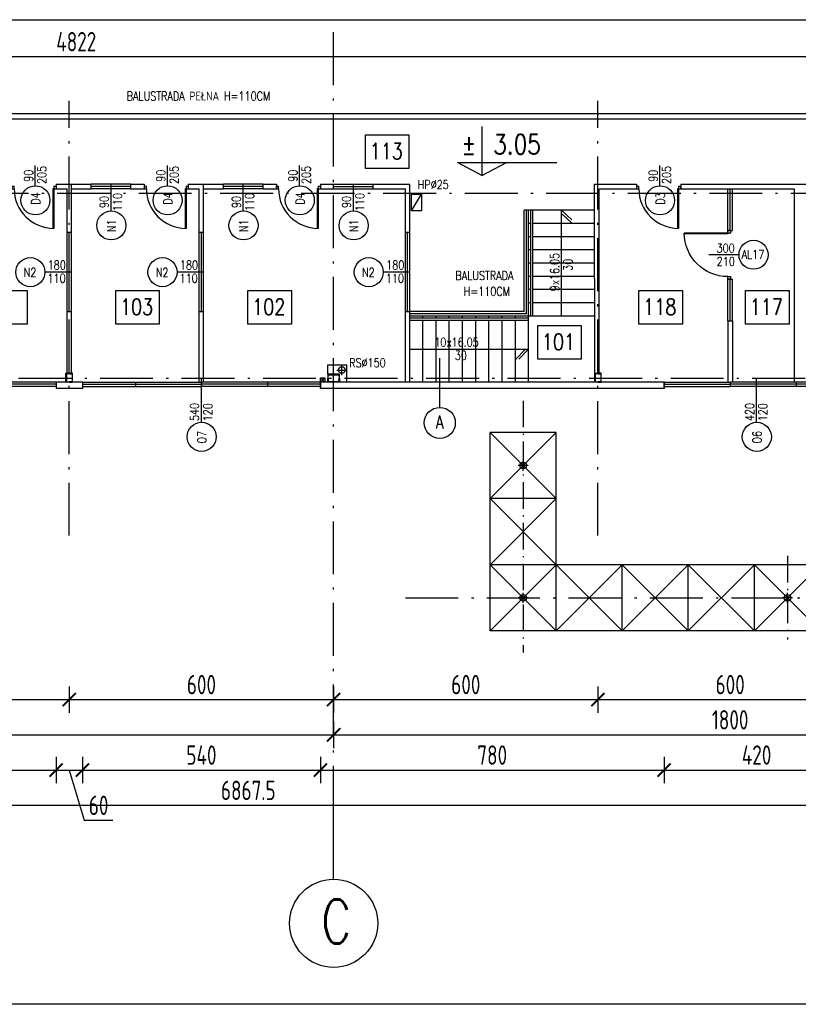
# Model space of a CAD drawing. Extents: x 153948 to 285449, y -89387 to -60195.
# Tile 20 of 101: x 251608 to 253375, y -89387 to -87152. Entities that reach past the tile are written whole.
import ezdxf
from ezdxf.enums import TextEntityAlignment as Align

# ---------------------------------------------------------------- set-up
doc = ezdxf.new("R2010")
doc.units = 0
doc.header["$LTSCALE"] = 100
doc.header["$MEASUREMENT"] = 0
doc.header["$PDMODE"] = 1
doc.linetypes.add('ACAD_ISO10W100', pattern=[18.5, 12, -3, 0.5, -3])
doc.linetypes.add('HIDDEN2', pattern=[4.7625, 3.175, -1.5875])
doc.layers.get('0').update_dxf_attribs({"linetype": 'CONTINUOUS'})
doc.layers.get('DEFPOINTS').update_dxf_attribs({"linetype": 'CONTINUOUS'})
for name, color, linetype in [('1', 2, 'CONTINUOUS'), ('A-ARM', 2, 'CONTINUOUS'), ('A-BUD-OP', 3, 'CONTINUOUS'), ('ALUMINIUM', 5, 'CONTINUOUS'), ('DRZWI', 5, 'CONTINUOUS'), ('K-STA', 2, 'CONTINUOUS'), ('OBRYS', 8, 'CONTINUOUS'), ('OKNA', 5, 'CONTINUOUS'), ('OPIS-POM', 2, 'CONTINUOUS'), ('OSIE', 8, 'ACAD_ISO10W100'), ('PANELE', 3, 'CONTINUOUS'), ('R-----OP', 2, 'CONTINUOUS'), ('RYNNY', 2, 'CONTINUOUS'), ('SCHODY', 2, 'CONTINUOUS'), ('SCIANY-GK', 11, 'CONTINUOUS'), ('TEXT1', 2, 'CONTINUOUS'), ('WYMIARY', 1, 'CONTINUOUS')]:
    doc.layers.add(name, color=color, linetype=linetype)
doc.styles.add('DYBY-NORMALNY-0-8-N', font='ROMANS.SHX', dxfattribs={"width": 0.8})
doc.styles.add('STYLE2', font='isocp.shx', dxfattribs={"width": 0.8})
doc.styles.add('TXT3', font='SIMPLEX.SHX', dxfattribs={"width": 0.75, "height": 40})
doc.dimstyles.new('KRESKI_100', dxfattribs={"dimscale": 20, "dimtxt": 2.2, "dimasz": 1.5, "dimexe": 1.5, "dimexo": 1.5, "dimgap": 0.6, "dimtad": 1, "dimdec": 1, "dimrnd": 0.5, "dimdsep": 46, "dimtxsty": 'STYLE2', "dimblk1": 'ARCHTICK', "dimblk2": 'ARCHTICK', "dimsah": 1, "dimcen": 2.5, "dimdle": 1.5, "dimclrd": 10, "dimclre": 10, "dimclrt": 15, "dimadec": 0, "dimazin": 0, "dimtfac": 1, "dimtdec": 1, "dimtmove": 1, "dimatfit": 3, "dimldrblk": 'ARCHTICK', "dimfxl": 1.5, "dimfxlon": 1, "dimtolj": 1, "dimtzin": 0, "dimarcsym": 0})

# ---------------------------------------------------------------- blocks, each defined once
blk = doc.blocks.new('SC200X2')
at = {"layer": '1'}
for points in [[(-10, 7.5), (-10, 0), (-9.7, 0, 0.391021), (-9.1, 0.6), (-8.7, 5.6, -0.391021), (-7.6, 6.6), (7.6, 6.6, -0.391021), (8.7, 5.6), (9.1, 0.6, 0.391021), (9.7, 0), (10, 0), (10, 7.5)], [(-10, -7.5), (-10, 0), (-9.7, 0, -0.391021), (-9.1, -0.6), (-8.7, -5.6, 0.391021), (-7.6, -6.6), (7.6, -6.6, 0.391021), (8.7, -5.6), (9.1, -0.6, -0.391021), (9.7, 0), (10, 0), (10, -7.5)]]:
    blk.add_lwpolyline(points, format="xyb", close=True, dxfattribs=at)
blk = doc.blocks.new('SC260X2')
at = {"layer": '1'}
for points in [[(-13, 9), (-13, 0), (-12.4, 0), (-12.1, 7, -0.401015), (-11.1, 7.9), (11.1, 7.9, -0.401015), (12.1, 7), (12.4, 0), (13, 0), (13, 9)], [(-13, -9), (-13, 0), (-12.4, 0), (-12.1, -7, 0.401015), (-11.1, -7.9), (11.1, -7.9, 0.401015), (12.1, -7), (12.4, 0), (13, 0), (13, -9)]]:
    blk.add_lwpolyline(points, format="xyb", close=True, dxfattribs=at)
blk = doc.blocks.new('O120')
at = {"layer": 'OKNA', "ltscale": 0.1}
for p, q in [((0, 10), (120, 10)), ((0, 10), (0, 0)), ((0, 5), (120, 5)), ((0, 0), (120, 0)), ((120, 10), (120, 0))]:
    blk.add_line(p, q, dxfattribs=at)
blk = doc.blocks.new('O150')
at = {"layer": 'OKNA', "ltscale": 0.1}
for p, q in [((0, 0), (150, 0)), ((0, 0), (0, -10)), ((150, 0), (150, -10)), ((0, -5), (150, -5)), ((0, -10), (150, -10))]:
    blk.add_line(p, q, dxfattribs=at)
blk = doc.blocks.new('D100')
at = {"layer": 'ALUMINIUM'}
for p, q in [((0, 0), (0, -6)), ((0, 0), (5, 0)), ((5, -6), (5, 0)), ((95, 0), (100, 0)), ((95, 0), (95, -6)), ((100, 0), (100, -6)), ((0, -6), (5, -6)), ((93, -6), (93, -95.9)), ((95, -6), (93, -6)), ((95, -6), (95, -96)), ((95, -6), (100, -6))]:
    blk.add_line(p, q, dxfattribs=at)
blk.add_arc((95, -6), 90, 180, 270, dxfattribs=at)
blk = doc.blocks.new('D110')
at = {"layer": 'ALUMINIUM'}
for p, q in [((0, 0), (5.5, 0)), ((0, 0), (0, -6.6)), ((5.5, -6.6), (5.5, 0)), ((104.5, 0), (104.5, -6.6)), ((104.5, 0), (110, 0)), ((110, 0), (110, -6.6)), ((0, -6.6), (5.5, -6.6)), ((104.5, -6.6), (102.3, -6.6)), ((102.3, -6.6), (102.3, -105.5)), ((104.5, -6.6), (110, -6.6)), ((104.5, -6.6), (104.5, -105.6))]:
    blk.add_line(p, q, dxfattribs=at)
blk.add_arc((104.5, -6.6), 99, 180, 270, dxfattribs=at)
blk = doc.blocks.new('_ARCHTICK')
at = {"color": 0, "linetype": 'ByBlock', "const_width": 0.15}
blk.add_lwpolyline([(-0.5, -0.5), (0.5, 0.5)], dxfattribs=at)
blk = doc.blocks.new('*D310')
at = {"layer": 'DEFPOINTS', "color": 0, "ltscale": 0.1, "transparency": 16777216}
for p in [(248692.9, -87989.2), (255560.4, -88489.2), (255560.4, -88935.2)]:
    blk.add_point(p, dxfattribs=at)
at = {"layer": 'WYMIARY', "color": 10, "lineweight": -2, "ltscale": 0.1, "transparency": 16777216}
for p, q in [((248692.9, -88905.2), (248692.9, -88965.2)), ((255560.4, -88905.2), (255560.4, -88965.2)), ((248662.9, -88935.2), (255590.4, -88935.2))]:
    blk.add_line(p, q, dxfattribs=at)
at = {"layer": 'WYMIARY', "color": 10, "lineweight": -2, "ltscale": 0.1, "transparency": 16777216, "xscale": 30, "yscale": 30, "zscale": 30, "rotation": 180}
blk.add_blockref('_ARCHTICK', (248692.9, -88935.2), dxfattribs=at)
at = {"layer": 'WYMIARY', "color": 10, "lineweight": -2, "ltscale": 0.1, "transparency": 16777216, "xscale": 30, "yscale": 30, "zscale": 30}
blk.add_blockref('_ARCHTICK', (255560.4, -88935.2), dxfattribs=at)
at = {"layer": 'WYMIARY', "color": 15, "ltscale": 0.1, "transparency": 16777216, "insert": (252126.7, -88901.2), "char_height": 44, "attachment_point": 5, "style": 'STYLE2'}
blk.add_mtext('\\A1;6867.5', dxfattribs=at)
blk = doc.blocks.new('*D313')
at = {"layer": 'DEFPOINTS', "color": 0, "ltscale": 0.1, "transparency": 16777216}
for p in [(250520.4, -88695.2), (252320.4, -88695.2), (252320.4, -88775.2)]:
    blk.add_point(p, dxfattribs=at)
at = {"layer": 'WYMIARY', "color": 10, "lineweight": -2, "ltscale": 0.1, "transparency": 16777216}
for p, q in [((250520.4, -88745.2), (250520.4, -88805.2)), ((252320.4, -88745.2), (252320.4, -88805.2)), ((250490.4, -88775.2), (252350.4, -88775.2))]:
    blk.add_line(p, q, dxfattribs=at)
at = {"layer": 'WYMIARY', "color": 10, "lineweight": -2, "ltscale": 0.1, "transparency": 16777216, "xscale": 30, "yscale": 30, "zscale": 30, "rotation": 180}
blk.add_blockref('_ARCHTICK', (250520.4, -88775.2), dxfattribs=at)
at = {"layer": 'WYMIARY', "color": 10, "lineweight": -2, "ltscale": 0.1, "transparency": 16777216, "xscale": 30, "yscale": 30, "zscale": 30}
blk.add_blockref('_ARCHTICK', (252320.4, -88775.2), dxfattribs=at)
at = {"layer": 'WYMIARY', "color": 15, "ltscale": 0.1, "transparency": 16777216, "insert": (251420.4, -88741.2), "char_height": 44, "attachment_point": 5, "style": 'STYLE2'}
blk.add_mtext('\\A1;1800', dxfattribs=at)
blk = doc.blocks.new('*D314')
at = {"layer": 'DEFPOINTS', "color": 0, "ltscale": 0.1, "transparency": 16777216}
for p in [(252320.4, -88695.2), (254120.4, -88695.2), (254120.4, -88775.2)]:
    blk.add_point(p, dxfattribs=at)
at = {"layer": 'WYMIARY', "color": 10, "lineweight": -2, "ltscale": 0.1, "transparency": 16777216}
for p, q in [((252320.4, -88745.2), (252320.4, -88805.2)), ((254120.4, -88745.2), (254120.4, -88805.2)), ((252290.4, -88775.2), (254150.4, -88775.2))]:
    blk.add_line(p, q, dxfattribs=at)
at = {"layer": 'WYMIARY', "color": 10, "lineweight": -2, "ltscale": 0.1, "transparency": 16777216, "xscale": 30, "yscale": 30, "zscale": 30, "rotation": 180}
blk.add_blockref('_ARCHTICK', (252320.4, -88775.2), dxfattribs=at)
at = {"layer": 'WYMIARY', "color": 10, "lineweight": -2, "ltscale": 0.1, "transparency": 16777216, "xscale": 30, "yscale": 30, "zscale": 30}
blk.add_blockref('_ARCHTICK', (254120.4, -88775.2), dxfattribs=at)
at = {"layer": 'WYMIARY', "color": 15, "ltscale": 0.1, "transparency": 16777216, "insert": (253220.4, -88741.2), "char_height": 44, "attachment_point": 5, "style": 'STYLE2'}
blk.add_mtext('\\A1;1800', dxfattribs=at)
blk = doc.blocks.new('*D323')
at = {"layer": 'DEFPOINTS', "color": 0, "ltscale": 0.1, "transparency": 16777216}
for p in [(251120.4, -88615.2), (251720.4, -88615.2), (251720.4, -88695.2)]:
    blk.add_point(p, dxfattribs=at)
at = {"layer": 'WYMIARY', "color": 10, "lineweight": -2, "ltscale": 0.1, "transparency": 16777216}
for p, q in [((251120.4, -88665.2), (251120.4, -88725.2)), ((251720.4, -88665.2), (251720.4, -88725.2)), ((251090.4, -88695.2), (251750.4, -88695.2))]:
    blk.add_line(p, q, dxfattribs=at)
at = {"layer": 'WYMIARY', "color": 10, "lineweight": -2, "ltscale": 0.1, "transparency": 16777216, "xscale": 30, "yscale": 30, "zscale": 30, "rotation": 180}
blk.add_blockref('_ARCHTICK', (251120.4, -88695.2), dxfattribs=at)
at = {"layer": 'WYMIARY', "color": 10, "lineweight": -2, "ltscale": 0.1, "transparency": 16777216, "xscale": 30, "yscale": 30, "zscale": 30}
blk.add_blockref('_ARCHTICK', (251720.4, -88695.2), dxfattribs=at)
at = {"layer": 'WYMIARY', "color": 15, "ltscale": 0.1, "transparency": 16777216, "insert": (251420.4, -88661.2), "char_height": 44, "attachment_point": 5, "style": 'STYLE2'}
blk.add_mtext('\\A1;600', dxfattribs=at)
blk = doc.blocks.new('*D324')
at = {"layer": 'DEFPOINTS', "color": 0, "ltscale": 0.1, "transparency": 16777216}
for p in [(252320.4, -88615.2), (251720.4, -88645.2), (252320.4, -88695.2)]:
    blk.add_point(p, dxfattribs=at)
at = {"layer": 'WYMIARY', "color": 10, "lineweight": -2, "ltscale": 0.1, "transparency": 16777216}
for p, q in [((252320.4, -88665.2), (252320.4, -88725.2)), ((251690.4, -88695.2), (252350.4, -88695.2)), ((251720.4, -88675.2), (251720.4, -88725.2))]:
    blk.add_line(p, q, dxfattribs=at)
at = {"layer": 'WYMIARY', "color": 10, "lineweight": -2, "ltscale": 0.1, "transparency": 16777216, "xscale": 30, "yscale": 30, "zscale": 30, "rotation": 180}
blk.add_blockref('_ARCHTICK', (251720.4, -88695.2), dxfattribs=at)
at = {"layer": 'WYMIARY', "color": 10, "lineweight": -2, "ltscale": 0.1, "transparency": 16777216, "xscale": 30, "yscale": 30, "zscale": 30}
blk.add_blockref('_ARCHTICK', (252320.4, -88695.2), dxfattribs=at)
at = {"layer": 'WYMIARY', "color": 15, "ltscale": 0.1, "transparency": 16777216, "insert": (252020.4, -88661.2), "char_height": 44, "attachment_point": 5, "style": 'STYLE2'}
blk.add_mtext('\\A1;600', dxfattribs=at)
blk = doc.blocks.new('*D325')
at = {"layer": 'DEFPOINTS', "color": 0, "ltscale": 0.1, "transparency": 16777216}
for p in [(252320.4, -88615.2), (252920.4, -88615.2), (252920.4, -88695.2)]:
    blk.add_point(p, dxfattribs=at)
at = {"layer": 'WYMIARY', "color": 10, "lineweight": -2, "ltscale": 0.1, "transparency": 16777216}
for p, q in [((252320.4, -88665.2), (252320.4, -88725.2)), ((252920.4, -88665.2), (252920.4, -88725.2)), ((252290.4, -88695.2), (252950.4, -88695.2))]:
    blk.add_line(p, q, dxfattribs=at)
at = {"layer": 'WYMIARY', "color": 10, "lineweight": -2, "ltscale": 0.1, "transparency": 16777216, "xscale": 30, "yscale": 30, "zscale": 30, "rotation": 180}
blk.add_blockref('_ARCHTICK', (252320.4, -88695.2), dxfattribs=at)
at = {"layer": 'WYMIARY', "color": 10, "lineweight": -2, "ltscale": 0.1, "transparency": 16777216, "xscale": 30, "yscale": 30, "zscale": 30}
blk.add_blockref('_ARCHTICK', (252920.4, -88695.2), dxfattribs=at)
at = {"layer": 'WYMIARY', "color": 15, "ltscale": 0.1, "transparency": 16777216, "insert": (252620.4, -88661.2), "char_height": 44, "attachment_point": 5, "style": 'STYLE2'}
blk.add_mtext('\\A1;600', dxfattribs=at)
blk = doc.blocks.new('*D326')
at = {"layer": 'DEFPOINTS', "color": 0, "ltscale": 0.1, "transparency": 16777216}
for p in [(252920.4, -88615.2), (253520.4, -88615.2), (253520.4, -88695.2)]:
    blk.add_point(p, dxfattribs=at)
at = {"layer": 'WYMIARY', "color": 10, "lineweight": -2, "ltscale": 0.1, "transparency": 16777216}
for p, q in [((252920.4, -88665.2), (252920.4, -88725.2)), ((253520.4, -88665.2), (253520.4, -88725.2)), ((252890.4, -88695.2), (253550.4, -88695.2))]:
    blk.add_line(p, q, dxfattribs=at)
at = {"layer": 'WYMIARY', "color": 10, "lineweight": -2, "ltscale": 0.1, "transparency": 16777216, "xscale": 30, "yscale": 30, "zscale": 30, "rotation": 180}
blk.add_blockref('_ARCHTICK', (252920.4, -88695.2), dxfattribs=at)
at = {"layer": 'WYMIARY', "color": 10, "lineweight": -2, "ltscale": 0.1, "transparency": 16777216, "xscale": 30, "yscale": 30, "zscale": 30}
blk.add_blockref('_ARCHTICK', (253520.4, -88695.2), dxfattribs=at)
at = {"layer": 'WYMIARY', "color": 15, "ltscale": 0.1, "transparency": 16777216, "insert": (253220.4, -88661.2), "char_height": 44, "attachment_point": 5, "style": 'STYLE2'}
blk.add_mtext('\\A1;600', dxfattribs=at)
blk = doc.blocks.new('*D341')
at = {"layer": 'DEFPOINTS', "color": 0, "ltscale": 0.1, "transparency": 16777216}
for p in [(251150.4, -88775.2), (251690.4, -88775.2), (251690.4, -88855.2)]:
    blk.add_point(p, dxfattribs=at)
at = {"layer": 'WYMIARY', "color": 10, "lineweight": -2, "ltscale": 0.1, "transparency": 16777216}
for p, q in [((251150.4, -88825.2), (251150.4, -88885.2)), ((251690.4, -88825.2), (251690.4, -88885.2)), ((251120.4, -88855.2), (251720.4, -88855.2))]:
    blk.add_line(p, q, dxfattribs=at)
at = {"layer": 'WYMIARY', "color": 10, "lineweight": -2, "ltscale": 0.1, "transparency": 16777216, "xscale": 30, "yscale": 30, "zscale": 30, "rotation": 180}
blk.add_blockref('_ARCHTICK', (251150.4, -88855.2), dxfattribs=at)
at = {"layer": 'WYMIARY', "color": 10, "lineweight": -2, "ltscale": 0.1, "transparency": 16777216, "xscale": 30, "yscale": 30, "zscale": 30}
blk.add_blockref('_ARCHTICK', (251690.4, -88855.2), dxfattribs=at)
at = {"layer": 'WYMIARY', "color": 15, "ltscale": 0.1, "transparency": 16777216, "insert": (251420.4, -88821.2), "char_height": 44, "attachment_point": 5, "style": 'STYLE2'}
blk.add_mtext('\\A1;540', dxfattribs=at)
blk = doc.blocks.new('*D342')
at = {"layer": 'DEFPOINTS', "color": 0, "ltscale": 0.1, "transparency": 16777216}
for p in [(251690.4, -88775.2), (251750.4, -88775.2), (251750.4, -88855.2)]:
    blk.add_point(p, dxfattribs=at)
at = {"layer": 'WYMIARY', "color": 10, "lineweight": -2, "ltscale": 0.1, "transparency": 16777216}
for p, q in [((251690.4, -88825.2), (251690.4, -88885.2)), ((251750.4, -88825.2), (251750.4, -88885.2)), ((251660.4, -88855.2), (251780.4, -88855.2)), ((251720.4, -88855.2), (251754.6, -88969.2)), ((251754.6, -88969.2), (251819.5, -88969.2))]:
    blk.add_line(p, q, dxfattribs=at)
at = {"layer": 'WYMIARY', "color": 10, "lineweight": -2, "ltscale": 0.1, "transparency": 16777216, "xscale": 30, "yscale": 30, "zscale": 30, "rotation": 180}
blk.add_blockref('_ARCHTICK', (251690.4, -88855.2), dxfattribs=at)
at = {"layer": 'WYMIARY', "color": 10, "lineweight": -2, "ltscale": 0.1, "transparency": 16777216, "xscale": 30, "yscale": 30, "zscale": 30}
blk.add_blockref('_ARCHTICK', (251750.4, -88855.2), dxfattribs=at)
at = {"layer": 'WYMIARY', "color": 15, "ltscale": 0.1, "transparency": 16777216, "insert": (251787, -88935.2), "char_height": 44, "attachment_point": 5, "style": 'STYLE2'}
blk.add_mtext('\\A1;60', dxfattribs=at)
blk = doc.blocks.new('*D343')
at = {"layer": 'DEFPOINTS', "color": 0, "ltscale": 0.1, "transparency": 16777216}
for p in [(251750.4, -88775.2), (252290.4, -88775.2), (252290.4, -88855.2)]:
    blk.add_point(p, dxfattribs=at)
at = {"layer": 'WYMIARY', "color": 10, "lineweight": -2, "ltscale": 0.1, "transparency": 16777216}
for p, q in [((251750.4, -88825.2), (251750.4, -88885.2)), ((252290.4, -88825.2), (252290.4, -88885.2)), ((251720.4, -88855.2), (252320.4, -88855.2))]:
    blk.add_line(p, q, dxfattribs=at)
at = {"layer": 'WYMIARY', "color": 10, "lineweight": -2, "ltscale": 0.1, "transparency": 16777216, "xscale": 30, "yscale": 30, "zscale": 30, "rotation": 180}
blk.add_blockref('_ARCHTICK', (251750.4, -88855.2), dxfattribs=at)
at = {"layer": 'WYMIARY', "color": 10, "lineweight": -2, "ltscale": 0.1, "transparency": 16777216, "xscale": 30, "yscale": 30, "zscale": 30}
blk.add_blockref('_ARCHTICK', (252290.4, -88855.2), dxfattribs=at)
at = {"layer": 'WYMIARY', "color": 15, "ltscale": 0.1, "transparency": 16777216, "insert": (252020.4, -88821.2), "char_height": 44, "attachment_point": 5, "style": 'STYLE2'}
blk.add_mtext('\\A1;540', dxfattribs=at)
blk = doc.blocks.new('*D344')
at = {"layer": 'DEFPOINTS', "color": 0, "ltscale": 0.1, "transparency": 16777216}
for p in [(252290.4, -88775.2), (253070.4, -88775.2), (253070.4, -88855.2)]:
    blk.add_point(p, dxfattribs=at)
at = {"layer": 'WYMIARY', "color": 10, "lineweight": -2, "ltscale": 0.1, "transparency": 16777216}
for p, q in [((252290.4, -88825.2), (252290.4, -88885.2)), ((253070.4, -88825.2), (253070.4, -88885.2)), ((252260.4, -88855.2), (253100.4, -88855.2))]:
    blk.add_line(p, q, dxfattribs=at)
at = {"layer": 'WYMIARY', "color": 10, "lineweight": -2, "ltscale": 0.1, "transparency": 16777216, "xscale": 30, "yscale": 30, "zscale": 30, "rotation": 180}
blk.add_blockref('_ARCHTICK', (252290.4, -88855.2), dxfattribs=at)
at = {"layer": 'WYMIARY', "color": 10, "lineweight": -2, "ltscale": 0.1, "transparency": 16777216, "xscale": 30, "yscale": 30, "zscale": 30}
blk.add_blockref('_ARCHTICK', (253070.4, -88855.2), dxfattribs=at)
at = {"layer": 'WYMIARY', "color": 15, "ltscale": 0.1, "transparency": 16777216, "insert": (252680.4, -88821.2), "char_height": 44, "attachment_point": 5, "style": 'STYLE2'}
blk.add_mtext('\\A1;780', dxfattribs=at)
blk = doc.blocks.new('*D345')
at = {"layer": 'DEFPOINTS', "color": 0, "ltscale": 0.1, "transparency": 16777216}
for p in [(253070.4, -88775.2), (253490.4, -88775.2), (253490.4, -88855.2)]:
    blk.add_point(p, dxfattribs=at)
at = {"layer": 'WYMIARY', "color": 10, "lineweight": -2, "ltscale": 0.1, "transparency": 16777216}
for p, q in [((253070.4, -88825.2), (253070.4, -88885.2)), ((253490.4, -88825.2), (253490.4, -88885.2)), ((253040.4, -88855.2), (253520.4, -88855.2))]:
    blk.add_line(p, q, dxfattribs=at)
at = {"layer": 'WYMIARY', "color": 10, "lineweight": -2, "ltscale": 0.1, "transparency": 16777216, "xscale": 30, "yscale": 30, "zscale": 30, "rotation": 180}
blk.add_blockref('_ARCHTICK', (253070.4, -88855.2), dxfattribs=at)
at = {"layer": 'WYMIARY', "color": 10, "lineweight": -2, "ltscale": 0.1, "transparency": 16777216, "xscale": 30, "yscale": 30, "zscale": 30}
blk.add_blockref('_ARCHTICK', (253490.4, -88855.2), dxfattribs=at)
at = {"layer": 'WYMIARY', "color": 15, "ltscale": 0.1, "transparency": 16777216, "insert": (253280.4, -88821.1), "char_height": 44, "attachment_point": 5, "style": 'STYLE2'}
blk.add_mtext('\\A1;420', dxfattribs=at)
blk = doc.blocks.new('*D360')
at = {"layer": 'DEFPOINTS', "color": 0, "ltscale": 0.1, "transparency": 16777216}
for p in [(254147.4, -87236), (249325.3, -87365.7), (254147.4, -87365.7)]:
    blk.add_point(p, dxfattribs=at)
at = {"layer": 'WYMIARY', "color": 10, "lineweight": -2, "ltscale": 0.1, "transparency": 16777216}
for p, q in [((249325.3, -87266), (249325.3, -87206)), ((254147.4, -87266), (254147.4, -87206)), ((249295.3, -87236), (254177.4, -87236))]:
    blk.add_line(p, q, dxfattribs=at)
at = {"layer": 'WYMIARY', "color": 10, "lineweight": -2, "ltscale": 0.1, "transparency": 16777216, "xscale": 30, "yscale": 30, "zscale": 30, "rotation": 180}
blk.add_blockref('_ARCHTICK', (249325.3, -87236), dxfattribs=at)
at = {"layer": 'WYMIARY', "color": 10, "lineweight": -2, "ltscale": 0.1, "transparency": 16777216, "xscale": 30, "yscale": 30, "zscale": 30}
blk.add_blockref('_ARCHTICK', (254147.4, -87236), dxfattribs=at)
at = {"layer": 'WYMIARY', "color": 15, "ltscale": 0.1, "transparency": 16777216, "insert": (251736.3, -87202), "char_height": 44, "attachment_point": 5, "style": 'STYLE2'}
blk.add_mtext('\\A1;4822', dxfattribs=at)

msp = doc.modelspace()

# ---------------------------------------------------------------- linework, layer by layer
at = {"layer": 'A-ARM'}
msp.add_line((252497.12, -87586.12), (252519.62, -87547.8), dxfattribs=at)
msp.add_lwpolyline([(252519.62, -87586.12), (252497.12, -87586.12), (252497.12, -87547.8), (252519.62, -87547.8)], close=True, dxfattribs=at)
at = {"layer": 'A-BUD-OP'}
for p, q in [((252657.09, -87394.32), (252657.09, -87505.41)), ((252601.52, -87476.43), (252826.74, -87476.43)), ((252657.09, -87505.41), (252601.52, -87476.43)), ((252657.09, -87505.41), (252712.67, -87476.43))]:
    msp.add_line(p, q, dxfattribs=at)
at = {"layer": 'ALUMINIUM', "ltscale": 0.1}
for p, q in [((251770.4, -87535.68), (251770.4, -87525.66)), ((251860.4, -87525.68), (251770.4, -87525.68)), ((251860.4, -87530.68), (251770.4, -87530.68)), ((251860.4, -87535.68), (251860.4, -87525.68)), ((252070.4, -87535.68), (252070.4, -87525.66)), ((252160.4, -87525.68), (252070.4, -87525.68)), ((252160.4, -87530.68), (252070.4, -87530.68)), ((252160.4, -87535.68), (252160.4, -87525.68)), ((252320.4, -87535.68), (252320.4, -87525.68)), ((252320.4, -87525.68), (252410.4, -87525.68)), ((252320.4, -87530.68), (252410.4, -87530.68)), ((252410.4, -87535.68), (252410.4, -87525.66)), ((252410.4, -87535.7), (252410.4, -87525.7)), ((251860.4, -87535.68), (251770.4, -87535.68)), ((252160.4, -87535.68), (252070.4, -87535.68)), ((252320.4, -87535.68), (252410.4, -87535.68)), ((253215.4, -87630.7), (253215.37, -87535.7)), ((253220.4, -87630.7), (253220.36, -87535.7)), ((253225.4, -87630.7), (253225.37, -87535.7)), ((251715.37, -87724.65), (251715.37, -87634.65)), ((251715.37, -87634.65), (251725.39, -87634.65)), ((251720.37, -87724.65), (251720.37, -87634.65)), ((251725.37, -87724.65), (251725.37, -87634.65)), ((252015.37, -87634.65), (252025.39, -87634.65)), ((252015.37, -87724.65), (252015.37, -87634.65)), ((252020.37, -87724.65), (252020.37, -87634.65)), ((252025.37, -87724.65), (252025.37, -87634.65)), ((252483.45, -87724.66), (252483.45, -87634.66)), ((252483.45, -87634.66), (252493.47, -87634.66)), ((252488.45, -87724.66), (252488.45, -87634.66)), ((252493.45, -87724.66), (252493.45, -87634.66)), ((253215.45, -87630.7), (253225.45, -87630.7)), ((251715.37, -87724.65), (251725.39, -87724.65)), ((251715.37, -87814.65), (251715.37, -87724.65)), ((251715.37, -87724.65), (251725.37, -87724.65)), ((251720.37, -87814.65), (251720.37, -87724.65)), ((251725.37, -87814.65), (251725.37, -87724.65)), ((252015.37, -87724.65), (252025.37, -87724.65)), ((252015.37, -87814.65), (252015.37, -87724.65)), ((252015.37, -87724.65), (252025.39, -87724.65)), ((252020.37, -87814.65), (252020.37, -87724.65)), ((252025.37, -87814.65), (252025.37, -87724.65)), ((252483.45, -87724.66), (252493.47, -87724.66)), ((252483.45, -87814.66), (252483.45, -87724.66)), ((252483.45, -87724.66), (252493.45, -87724.66)), ((252488.45, -87814.66), (252488.45, -87724.66)), ((252493.45, -87814.66), (252493.45, -87724.66)), ((253215.4, -87740.73), (253225.4, -87740.73)), ((253215.4, -87835.7), (253215.4, -87740.73)), ((253220.4, -87835.7), (253220.4, -87740.73)), ((253225.4, -87835.7), (253225.4, -87740.73)), ((251715.37, -87814.65), (251725.37, -87814.65)), ((252015.37, -87814.65), (252025.37, -87814.65)), ((252483.45, -87814.66), (252493.45, -87814.66)), ((253215.4, -87835.7), (253225.4, -87835.7))]:
    msp.add_line(p, q, dxfattribs=at)
at = {"layer": 'K-STA'}
for p, q in [((254147.4, -87365.66), (249325.29, -87365.66)), ((254147.4, -87377.66), (249325.29, -87377.66))]:
    msp.add_line(p, q, dxfattribs=at)
at = {"layer": 'K-STA', "ltscale": 0.1}
for p, q in [((252290.43, -87964.71), (252300.43, -87974.71)), ((252290.43, -87974.71), (252300.43, -87964.71))]:
    msp.add_line(p, q, dxfattribs=at)
at = {"layer": 'K-STA', "color": 3, "ltscale": 0.1}
for p, q in [((252825.4, -88089.16), (252675.4, -88089.16)), ((252675.4, -88239.16), (252675.4, -88089.16)), ((252675.4, -88239.16), (252675.4, -88089.16)), ((252825.4, -88239.16), (252675.4, -88089.16)), ((252825.4, -88089.16), (252675.4, -88089.16)), ((252825.4, -88089.16), (252675.4, -88239.16)), ((252825.4, -88239.16), (252825.4, -88089.16)), ((252825.4, -88239.16), (252825.4, -88089.16)), ((252825.4, -88239.16), (252825.4, -88089.16)), ((252825.4, -88239.16), (252825.4, -88089.16)), ((252675.4, -88389.16), (252675.4, -88239.16)), ((252675.4, -88389.16), (252675.4, -88239.16)), ((252825.4, -88239.16), (252675.4, -88389.16)), ((252825.4, -88389.16), (252675.4, -88239.16)), ((252825.4, -88239.16), (252675.4, -88239.16)), ((252825.4, -88239.16), (252675.4, -88239.16)), ((252825.4, -88389.16), (252825.4, -88239.16)), ((252825.4, -88389.16), (252675.4, -88539.16)), ((252825.4, -88389.16), (252675.4, -88389.16)), ((252825.4, -88539.16), (252675.4, -88389.16)), ((252675.4, -88539.16), (252675.4, -88389.16)), ((252675.4, -88539.16), (252675.4, -88389.16)), ((252825.4, -88389.16), (252675.4, -88389.16)), ((252825.4, -88539.16), (252825.4, -88389.16)), ((252975.4, -88389.16), (252825.4, -88389.16)), ((252975.4, -88389.16), (252825.4, -88539.16)), ((252975.4, -88539.16), (252825.4, -88389.16)), ((252825.4, -88539.16), (252825.4, -88389.16)), ((252825.4, -88539.16), (252825.4, -88389.16)), ((252825.4, -88539.16), (252825.4, -88389.16)), ((252975.4, -88539.16), (252975.4, -88389.16)), ((253125.4, -88539.16), (252975.4, -88389.16)), ((253125.4, -88389.16), (252975.4, -88389.16)), ((253125.4, -88389.16), (252975.4, -88539.16)), ((253275.4, -88389.16), (253125.4, -88539.16)), ((253275.4, -88389.16), (253125.4, -88389.16)), ((253275.4, -88539.16), (253125.4, -88389.16)), ((253125.4, -88539.16), (253125.4, -88389.16)), ((253275.4, -88539.16), (253275.4, -88389.16)), ((253275.4, -88539.16), (253275.4, -88389.16)), ((253425.4, -88539.16), (253275.4, -88389.16)), ((253425.4, -88389.16), (253275.4, -88389.16)), ((253425.4, -88389.16), (253275.4, -88539.16)), ((252825.4, -88539.16), (252675.4, -88539.16)), ((252975.4, -88539.16), (252825.4, -88539.16)), ((253125.4, -88539.16), (252975.4, -88539.16)), ((253275.4, -88539.16), (253125.4, -88539.16)), ((253425.4, -88539.16), (253275.4, -88539.16))]:
    msp.add_line(p, q, dxfattribs=at)
at = {"layer": 'K-STA'}
msp.add_lwpolyline([(252290.43, -87964.71), (252300.43, -87964.71), (252300.43, -87974.71), (252290.43, -87974.71)], close=True, dxfattribs=at)
at = {"layer": 'K-STA', "ltscale": 0.1}
for centre in [(252750.4, -88164.16), (252750.4, -88464.16), (253350.4, -88464.16)]:
    msp.add_circle(centre, 7.5, dxfattribs=at)
at = {"layer": 'OBRYS', "ltscale": 0.5}
msp.add_lwpolyline([(247093.47, -87152.09), (255560.4, -87152.09), (255560.4, -89386.83), (247093.47, -89386.83)], close=True, dxfattribs=at)
at = {"layer": 'OPIS-POM'}
for points in [[(252392.66, -87413.71), (252491.33, -87413.71), (252491.33, -87490.02), (252392.66, -87490.02)], [(251526.03, -87767.03), (251624.7, -87767.03), (251624.7, -87843.35), (251526.03, -87843.35)], [(251826.03, -87767.03), (251924.7, -87767.03), (251924.7, -87843.35), (251826.03, -87843.35)], [(252126.03, -87767.03), (252224.7, -87767.03), (252224.7, -87843.35), (252126.03, -87843.35)], [(253013.48, -87767.03), (253112.15, -87767.03), (253112.15, -87843.35), (253013.48, -87843.35)], [(253255.37, -87767.03), (253354.04, -87767.03), (253354.04, -87843.35), (253255.37, -87843.35)], [(252783.56, -87846.29), (252882.23, -87846.29), (252882.23, -87922.6), (252783.56, -87922.6)]]:
    msp.add_lwpolyline(points, close=True, dxfattribs=at)
at = {"layer": 'OSIE', "ltscale": 0.1}
for p, q in [((252320.4, -88965.66), (252320.4, -87152.09)), ((251720.4, -88322.89), (251720.4, -87336.08)), ((252920.4, -88322.89), (252920.4, -87336.08)), ((248363.17, -87545.66), (255560.4, -87545.66)), ((252339.26, -87959), (252339.26, -87936.21)), ((252327.87, -87947.6), (252350.66, -87947.6)), ((247720.4, -87965.66), (255560.4, -87965.66)), ((252750.4, -88175.92), (252750.4, -88153.13)), ((252761.8, -88164.16), (252739.01, -88164.16)), ((252483.42, -88464.16), (254625.4, -88464.16)), ((252761.8, -88464.16), (252739.01, -88464.16)), ((252750.4, -88475.92), (252750.4, -88453.13)), ((253361.8, -88464.16), (253339.01, -88464.16)), ((253350.4, -88475.92), (253350.4, -88453.13))]:
    msp.add_line(p, q, dxfattribs=at)
at = {"layer": 'OSIE', "ltscale": 0.05}
for p, q in [((252750.4, -88016.91), (252750.4, -88587.97)), ((253350.4, -88369.16), (253350.4, -88559.16))]:
    msp.add_line(p, q, dxfattribs=at)
at = {"layer": 'PANELE', "ltscale": 0.1}
for p, q in [((251690.4, -87974.66), (251690.4, -87989.16)), ((251750.4, -87974.66), (251750.4, -87989.16)), ((252290.4, -87989.16), (252290.4, -87974.66)), ((252290.4, -87974.66), (252290.4, -87989.16)), ((253070.4, -87974.66), (253070.4, -87989.16)), ((253070.4, -87989.16), (253070.4, -87974.66))]:
    msp.add_line(p, q, dxfattribs=at)
at = {"layer": 'PANELE', "ltscale": 0.5}
for p, q in [((251750.4, -87974.66), (251690.4, -87974.66)), ((253070.4, -87974.66), (252290.4, -87974.66)), ((251750.4, -87989.16), (251690.4, -87989.16)), ((253070.4, -87989.16), (252290.4, -87989.16))]:
    msp.add_line(p, q, dxfattribs=at)
at = {"layer": 'R-----OP'}
msp.add_line((252561.06, -87920.25), (252561.06, -88031.99), dxfattribs=at)
for points in [[(251643.13, -87529.61), (251643.13, -87482.77)], [(251943.13, -87529.61), (251943.13, -87482.77)], [(252243.13, -87529.61), (252243.13, -87482.77)], [(253060.83, -87529.66), (253060.83, -87482.81)], [(251815.4, -87586.49), (251815.4, -87525.68)], [(252115.4, -87586.49), (252115.4, -87525.68)], [(252365.4, -87586.51), (252365.4, -87525.7)], [(253239.33, -87685.7), (253172.25, -87685.7)], [(251664.56, -87724.65), (251725.37, -87724.65)], [(251964.56, -87724.65), (252025.37, -87724.65)], [(252432.64, -87724.66), (252493.45, -87724.66)], [(252020.4, -88066.32), (252020.4, -87964.66)], [(253280.41, -88066.32), (253280.41, -87964.66)]]:
    msp.add_lwpolyline(points, dxfattribs=at)
for centre, radius in [((251643.61, -87562.05), 33), ((251943.61, -87562.05), 33), ((252243.61, -87562.05), 33), ((253061.31, -87562.1), 33), ((251815.88, -87618.98), 33), ((252115.88, -87618.98), 33), ((252365.88, -87619.01), 33), ((253273.48, -87685.58), 33), ((251632.07, -87725.13), 33), ((251932.07, -87725.13), 33), ((252400.15, -87725.14), 33), ((252561.45, -88067.17), 35.19), ((252020.88, -88098.81), 33), ((253280.88, -88098.81), 33)]:
    msp.add_circle(centre, radius, dxfattribs=at)
at = {"layer": 'RYNNY', "ltscale": 0.1}
msp.add_circle((252339.26, -87947.24), 7.5, dxfattribs=at)
at = {"layer": 'SCHODY', "ltscale": 0.1}
for p, q in [((252752.9, -87814.66), (252752.97, -87584.65)), ((252912.9, -87584.66), (252752.97, -87584.65)), ((252757.9, -87819.66), (252757.97, -87584.66)), ((252762.91, -87824.66), (252762.84, -87584.66)), ((252767.91, -87824.66), (252767.84, -87584.66)), ((252772.91, -87824.66), (252772.84, -87584.65)), ((252837.9, -87824.66), (252837.9, -87584.66)), ((252767.84, -87614.66), (252762.9, -87614.66)), ((252912.9, -87614.66), (252772.84, -87614.66)), ((252767.85, -87644.66), (252762.9, -87644.66)), ((252912.9, -87644.66), (252772.85, -87644.66)), ((252767.86, -87674.66), (252762.9, -87674.66)), ((252912.9, -87674.66), (252772.86, -87674.66)), ((252767.87, -87704.66), (252762.9, -87704.66)), ((252912.9, -87704.66), (252772.87, -87704.66)), ((252767.88, -87734.66), (252762.9, -87734.66)), ((252912.9, -87734.66), (252772.88, -87734.66)), ((252767.89, -87764.66), (252762.9, -87764.66)), ((252912.9, -87764.66), (252772.89, -87764.66)), ((252767.9, -87794.66), (252762.9, -87794.66)), ((252912.9, -87794.66), (252772.9, -87794.66)), ((252522.9, -87829.66), (252522.9, -87824.66)), ((252552.9, -87829.66), (252552.9, -87824.66)), ((252582.9, -87829.66), (252582.9, -87824.66)), ((252612.9, -87829.66), (252612.9, -87824.66)), ((252642.9, -87829.66), (252642.9, -87824.66)), ((252672.9, -87829.66), (252672.9, -87824.66)), ((252702.9, -87829.66), (252702.9, -87824.66)), ((252732.9, -87829.66), (252732.9, -87824.66)), ((252762.9, -87974.66), (252762.9, -87824.66)), ((252912.9, -87824.66), (252762.91, -87824.66)), ((252522.9, -87974.66), (252522.9, -87834.66)), ((252552.9, -87974.66), (252552.9, -87834.66)), ((252582.9, -87974.66), (252582.9, -87834.66)), ((252612.9, -87974.66), (252612.9, -87834.66)), ((252642.9, -87974.66), (252642.9, -87834.66)), ((252672.9, -87974.66), (252672.9, -87834.66)), ((252702.9, -87974.66), (252702.9, -87834.66)), ((252732.9, -87974.66), (252732.9, -87834.66)), ((252492.9, -87899.66), (252762.9, -87899.66))]:
    msp.add_line(p, q, dxfattribs=at)
at = {"layer": 'SCHODY', "linetype": 'HIDDEN2', "ltscale": 0.1}
for p, q in [((252837.9, -87584.66), (252869.12, -87614.66)), ((252837.9, -87591.59), (252861.91, -87614.66)), ((252755.97, -87899.66), (252732.9, -87923.66)), ((252762.9, -87899.66), (252732.9, -87930.88))]:
    msp.add_line(p, q, dxfattribs=at)
at = {"layer": 'SCHODY', "ltscale": 0.5}
for p, q in [((252752.9, -87814.66), (252493.45, -87814.66)), ((252757.9, -87819.66), (252493.45, -87819.66)), ((252762.91, -87824.66), (252493.45, -87824.66)), ((252762.9, -87829.66), (252493.45, -87829.66)), ((252762.9, -87834.66), (252493.45, -87834.66))]:
    msp.add_line(p, q, dxfattribs=at)
at = {"layer": 'SCIANY-GK', "ltscale": 0.1}
for p, q in [((251690.4, -87525.66), (251725.31, -87525.66)), ((251690.4, -87525.66), (251690.4, -87535.66)), ((251725.31, -87525.66), (251770.4, -87525.66)), ((251725.33, -87634.65), (251725.31, -87525.66)), ((251770.4, -87535.68), (251770.4, -87525.68)), ((251860.4, -87525.66), (251890.4, -87525.66)), ((251860.4, -87535.68), (251860.4, -87525.68)), ((251890.4, -87525.66), (251890.4, -87535.66)), ((251990.4, -87525.66), (251990.4, -87535.66)), ((251990.4, -87525.66), (252025.31, -87525.66)), ((252025.33, -87634.65), (252025.31, -87525.66)), ((252025.31, -87525.66), (252070.4, -87525.66)), ((252070.4, -87535.68), (252070.4, -87525.68)), ((252160.4, -87525.66), (252190.4, -87525.66)), ((252160.4, -87535.68), (252160.4, -87525.68)), ((252190.4, -87525.66), (252190.4, -87535.66)), ((252290.4, -87525.66), (252325.31, -87525.66)), ((252290.4, -87525.66), (252290.4, -87535.66)), ((252320.4, -87535.68), (252320.4, -87525.68)), ((252410.4, -87535.68), (252410.4, -87525.68)), ((252410.4, -87535.7), (252410.4, -87525.7)), ((252410.4, -87525.7), (252493.39, -87525.7)), ((252493.41, -87634.66), (252493.39, -87525.7)), ((252912.86, -87525.66), (253008.1, -87525.66)), ((252912.9, -87954.66), (252912.86, -87525.66)), ((253008.1, -87525.66), (253008.1, -87535.66)), ((253108.1, -87525.7), (253374.76, -87525.7)), ((253108.1, -87525.7), (253108.1, -87535.7)), ((253374.76, -87525.7), (253494.77, -87525.66)), ((251690.4, -87535.66), (251715.36, -87535.66)), ((251715.37, -87634.65), (251715.36, -87535.66)), ((251725.31, -87535.66), (251770.4, -87535.66)), ((251860.4, -87535.66), (251890.4, -87535.66)), ((251990.4, -87535.66), (252015.36, -87535.66)), ((252015.37, -87634.65), (252015.36, -87535.66)), ((252025.31, -87535.66), (252070.4, -87535.66)), ((252160.4, -87535.66), (252190.4, -87535.66)), ((252290.4, -87535.66), (252320.4, -87535.68)), ((252410.4, -87535.7), (252483.44, -87535.7)), ((252483.45, -87634.66), (252483.44, -87535.7)), ((252493.41, -87555.66), (252493.36, -87535.66)), ((252922.9, -87535.66), (253008.1, -87535.66)), ((252922.9, -87954.66), (252922.9, -87535.66)), ((253108.1, -87535.7), (253365.4, -87535.7)), ((253365.4, -87535.7), (253365.4, -87975.55)), ((251715.37, -87634.65), (251725.37, -87634.65)), ((252015.37, -87634.65), (252025.37, -87634.65)), ((252483.45, -87634.66), (252493.45, -87634.66)), ((251715.37, -87724.65), (251725.37, -87724.65)), ((251715.37, -87724.65), (251725.37, -87724.65)), ((252015.37, -87724.65), (252025.37, -87724.65)), ((252015.37, -87724.65), (252025.37, -87724.65)), ((252483.45, -87724.66), (252493.45, -87724.66)), ((252483.45, -87724.66), (252493.45, -87724.66)), ((251715.37, -87814.65), (251725.37, -87814.65)), ((251715.42, -87954.66), (251715.4, -87814.65)), ((251725.38, -87954.66), (251725.36, -87814.65)), ((252015.37, -87814.65), (252025.37, -87814.65)), ((252015.42, -87974.66), (252015.4, -87814.65)), ((252025.38, -87974.66), (252025.36, -87814.65)), ((252483.45, -87814.66), (252493.45, -87814.66)), ((252483.5, -87974.66), (252483.48, -87814.66)), ((252493.46, -87974.66), (252493.43, -87814.66)), ((253215.4, -87835.7), (253215.4, -87975.55)), ((253225.4, -87835.7), (253225.4, -87975.55)), ((252307.4, -87956.66), (252307.4, -87935.66)), ((252307.4, -87935.66), (252350.4, -87935.66)), ((252350.4, -87974.66), (252350.4, -87935.66))]:
    msp.add_line(p, q, dxfattribs=at)
at = {"layer": 'TEXT1'}
msp.add_line((252320.4, -89103.03), (252320.4, -88965.66), dxfattribs=at)
msp.add_circle((252320.4, -89203.03), 100, dxfattribs=at)

# ---------------------------------------------------------------- block references
at = {"layer": 'ALUMINIUM', "ltscale": 0.1, "xscale": -1, "rotation": 270}
msp.add_blockref('D110', (253222, -87740.73), dxfattribs=at)
at = {"layer": 'DRZWI', "ltscale": 0.12}
for p in [(251590.38, -87529.7), (251890.38, -87529.7), (252190.38, -87529.7), (253008.08, -87529.74)]:
    msp.add_blockref('D100', p, dxfattribs=at)
at = {"layer": 'K-STA', "ltscale": 0.5, "rotation": 270}
for p in [(251720.4, -87964.66), (252920.4, -87964.66)]:
    msp.add_blockref('SC200X2', p, dxfattribs=at)
at = {"layer": 'K-STA', "ltscale": 0.5}
msp.add_blockref('SC260X2', (252320.4, -87965.66), dxfattribs=at)
at = {"layer": 'OKNA', "ltscale": 0.1, "xscale": -1}
for p in [(251690.4, -87984.66), (252290.4, -87984.66), (253490.4, -87984.66)]:
    msp.add_blockref('O120', p, dxfattribs=at)
at = {"layer": 'OKNA', "ltscale": 0.1}
msp.add_blockref('O120', (251750.4, -87984.66), dxfattribs=at)
at = {"layer": 'OKNA'}
for p in [(251870.4, -87974.66), (253070.4, -87974.66)]:
    msp.add_blockref('O150', p, dxfattribs=at)
at = {"layer": 'OKNA', "xscale": -1}
for p in [(252170.4, -87974.66), (253370.4, -87974.66)]:
    msp.add_blockref('O150', p, dxfattribs=at)

# ---------------------------------------------------------------- texts
at = {"layer": 'A-BUD-OP', "style": 'DYBY-NORMALNY-0-8-N', "width": 0.8}
for s, p in [('%%p', (252610.26, -87457.31)), ('3.05', (252682.75, -87457.31))]:
    msp.add_text(s, height=45, dxfattribs=at).set_placement(p)
at = {"layer": 'OPIS-POM', "style": 'DYBY-NORMALNY-0-8-N', "width": 0.8}
for s, p in [('113', (252439.87, -87450.53)), ('103', (251873.23, -87803.85)), ('102', (252173.23, -87803.85)), ('118', (253060.69, -87803.85)), ('117', (253302.58, -87803.85)), ('101', (252830.77, -87883.1))]:
    msp.add_text(s, height=36.562, dxfattribs=at).set_placement(p, align=Align.MIDDLE)
at = {"layer": 'R-----OP', "color": 2, "style": 'DYBY-NORMALNY-0-8-N', "width": 0.8}
for s, p in [('BALUSTRADA PEŁNA H=110CM', (252013.6, -87325.43)), ('HP%%c25', (252546.57, -87526.34)), ('300', (253210.11, -87670.7)), ('210', (253210.51, -87700.92)), ('BALUSTRADA', (252662.66, -87732.76)), (' H=110CM', (252662.66, -87768.7)), ('RS%%c150', (252397.24, -87930.7))]:
    msp.add_text(s, height=20, dxfattribs=at).set_placement(p, align=Align.MIDDLE)
for s, p in [('205', (251658.35, -87504.56)), ('205', (251958.35, -87504.56)), ('205', (252258.35, -87504.56)), ('205', (253076.05, -87504.6)), ('90', (251628.13, -87506.39)), ('90', (251928.13, -87506.39)), ('90', (252228.13, -87506.39)), ('90', (253045.83, -87506.43))]:
    msp.add_text(s, height=20, rotation=90, dxfattribs=at).set_placement(p, align=Align.MIDDLE)
for s, p in [('D4', (251644.28, -87557.84)), ('D4', (251944.28, -87557.84)), ('D4', (252244.28, -87557.84)), ('D3', (253061.98, -87557.88)), ('N1', (251816.41, -87619.84)), ('N1', (252116.41, -87619.84)), ('N1', (252366.41, -87619.86)), ('O7', (252021.41, -88099.67)), ('O6', (253281.41, -88099.67))]:
    msp.add_text(s, height=20, rotation=90, dxfattribs=at).set_placement(p, align=Align.MIDDLE_CENTER)
for s, p in [('90', (251809.68, -87579.54)), ('110', (251839.78, -87586.37)), ('90', (252109.68, -87579.54)), ('110', (252139.78, -87586.37)), ('90', (252359.68, -87579.57)), ('110', (252389.78, -87586.39)), ('9x16.05', (252832.18, -87768.46)), ('30', (252862.28, -87722.18)), ('540', (252014.68, -88063.07)), ('120', (252044.78, -88063.61)), ('420', (253274.68, -88063.07)), ('120', (253304.78, -88063.61))]:
    msp.add_text(s, height=20, rotation=90, dxfattribs=at).set_placement(p)
for s, p in [('AL17', (253272.24, -87684.91)), ('N2', (251631.21, -87725.66)), ('N2', (251931.21, -87725.66)), ('N2', (252399.29, -87725.66))]:
    msp.add_text(s, height=20, dxfattribs=at).set_placement(p, align=Align.MIDDLE_CENTER)
for s, p in [('180', (251671.51, -87718.93)), ('180', (251971.51, -87718.93)), ('180', (252439.59, -87718.93)), ('110', (251670.97, -87749.03)), ('110', (251970.97, -87749.03)), ('110', (252439.05, -87749.03)), ('10x16.05', (252549.1, -87893.93)), ('30', (252595.38, -87924.03))]:
    msp.add_text(s, height=20, dxfattribs=at).set_placement(p)
at = {"layer": 'R-----OP', "style": 'DYBY-NORMALNY-0-8-N', "width": 0.8}
msp.add_text('A', height=30, dxfattribs=at).set_placement((252561.04, -88065.06), align=Align.MIDDLE)
at = {"layer": 'TEXT1', "style": 'TXT3', "width": 0.75}
msp.add_text('C', height=100, dxfattribs=at).set_placement((252292.56, -89248.75))

# ---------------------------------------------------------------- dimensions: what is measured, and where the dimension line sits
at = {"layer": 'WYMIARY', "ltscale": 0.1}
for base, p1, p2, picture, middle in [((254147.4, -87236), (249325.29, -87365.66), (254147.4, -87365.66), '*D360', (251736.35, -87201.99)), ((255560.4, -88935.15), (248692.9, -87989.16), (255560.4, -88489.16), '*D310', (252126.65, -88901.15)), ((251720.4, -88695.15), (251120.4, -88615.15), (251720.4, -88615.15), '*D323', (251420.4, -88661.15)), ((252320.4, -88695.15), (251720.4, -88645.15), (252320.4, -88615.15), '*D324', (252020.4, -88661.15)), ((252920.4, -88695.15), (252320.4, -88615.15), (252920.4, -88615.15), '*D325', (252620.4, -88661.15)), ((253520.4, -88695.15), (252920.4, -88615.15), (253520.4, -88615.15), '*D326', (253220.4, -88661.15)), ((252320.4, -88775.15), (250520.4, -88695.15), (252320.4, -88695.15), '*D313', (251420.4, -88741.15)), ((254120.4, -88775.15), (252320.4, -88695.15), (254120.4, -88695.15), '*D314', (253220.4, -88741.15)), ((251690.4, -88855.15), (251150.4, -88775.15), (251690.4, -88775.15), '*D341', (251420.4, -88821.15)), ((251750.4, -88855.15), (251690.4, -88775.15), (251750.4, -88775.15), '*D342', (251766.6, -88935.15)), ((252290.4, -88855.15), (251750.4, -88775.15), (252290.4, -88775.15), '*D343', (252020.4, -88821.15)), ((253070.4, -88855.15), (252290.4, -88775.15), (253070.4, -88775.15), '*D344', (252680.4, -88821.15)), ((253490.4, -88855.15), (253070.4, -88775.15), (253490.4, -88775.15), '*D345', (253280.4, -88821.15))]:
    dim = msp.add_linear_dim(base=base, p1=p1, p2=p2, dimstyle='KRESKI_100', dxfattribs=at)
    dim.commit()
    dim.dimension.update_dxf_attribs({"geometry": picture, "text_midpoint": middle})

doc.saveas('drawing.dxf')
